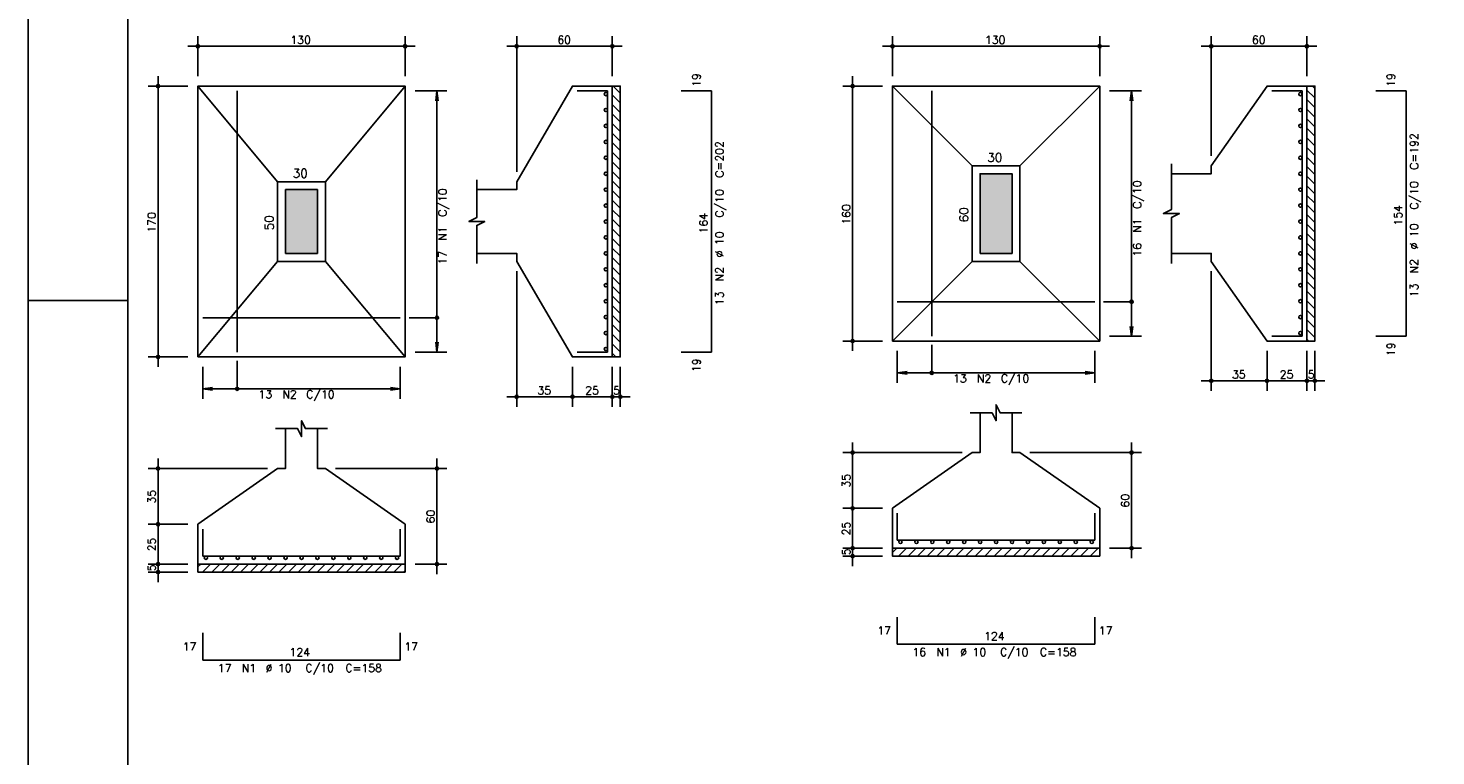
# Model space of a CAD drawing. Extents: x 0 to 84.1, y 0 to 59.4.
# Tile 2 of 7: x 0 to 35.3, y 18.3 to 36.5. Entities that reach past the tile are written whole.
import ezdxf

# ---------------------------------------------------------------- set-up
doc = ezdxf.new("R2010")
doc.units = 0
doc.header["$MEASUREMENT"] = 0
for name, color, linetype in [('1', 1, 'CONTINUOUS'), ('2', 2, 'CONTINUOUS'), ('3', 3, 'CONTINUOUS'), ('6', 6, 'CONTINUOUS'), ('9', 9, 'CONTINUOUS')]:
    doc.layers.add(name, color=color, linetype=linetype)
doc.styles.get("Standard").update_dxf_attribs({"font": 'ROMANS.SHX'})

msp = doc.modelspace()

# ---------------------------------------------------------------- linework, layer by layer
at = {"layer": '1', "linetype": 'Continuous'}
for p, q in [((14.683, 35.084), (14.86, 34.906)), ((32.091, 34.985), (32.291, 34.785)), ((32.233, 35.084), (32.291, 35.026)), ((14.66, 34.866), (14.86, 34.666)), ((14.66, 34.625), (14.86, 34.425)), ((32.091, 34.745), (32.291, 34.545)), ((14.66, 34.385), (14.86, 34.185)), ((32.091, 34.504), (32.291, 34.304)), ((14.66, 34.145), (14.86, 33.945)), ((32.091, 34.264), (32.291, 34.064)), ((32.091, 34.024), (32.291, 33.824)), ((14.66, 33.904), (14.86, 33.704)), ((14.66, 33.664), (14.86, 33.464)), ((32.091, 33.783), (32.291, 33.583)), ((14.66, 33.423), (14.86, 33.223)), ((32.091, 33.543), (32.291, 33.343)), ((32.091, 33.302), (32.291, 33.102)), ((14.66, 33.183), (14.86, 32.983)), ((14.66, 32.942), (14.86, 32.742)), ((32.091, 33.062), (32.291, 32.862)), ((14.66, 32.702), (14.86, 32.502)), ((32.091, 32.821), (32.291, 32.621)), ((32.091, 32.581), (32.291, 32.381)), ((14.66, 32.462), (14.86, 32.262)), ((14.66, 32.221), (14.86, 32.021)), ((32.091, 32.341), (32.291, 32.141)), ((14.66, 31.981), (14.86, 31.781)), ((32.091, 32.1), (32.291, 31.9)), ((32.091, 31.86), (32.291, 31.66)), ((14.66, 31.74), (14.86, 31.54)), ((14.66, 31.5), (14.86, 31.3)), ((32.091, 31.619), (32.291, 31.419)), ((14.66, 31.26), (14.86, 31.06)), ((32.091, 31.379), (32.291, 31.179)), ((32.091, 31.139), (32.291, 30.939)), ((14.66, 31.019), (14.86, 30.819)), ((14.66, 30.779), (14.86, 30.579)), ((32.091, 30.898), (32.291, 30.698)), ((14.66, 30.538), (14.86, 30.338)), ((32.091, 30.658), (32.291, 30.458)), ((32.091, 30.417), (32.291, 30.217)), ((14.66, 30.298), (14.86, 30.098)), ((14.66, 30.057), (14.86, 29.857)), ((32.091, 30.177), (32.291, 29.977)), ((14.66, 29.817), (14.86, 29.617)), ((32.091, 29.936), (32.291, 29.736)), ((32.091, 29.696), (32.291, 29.496)), ((14.66, 29.577), (14.86, 29.377)), ((14.66, 29.336), (14.86, 29.136)), ((32.091, 29.456), (32.291, 29.256)), ((14.66, 29.096), (14.86, 28.896)), ((32.091, 29.215), (32.291, 29.015)), ((32.091, 28.975), (32.291, 28.775)), ((14.66, 28.855), (14.86, 28.655)), ((32.091, 28.734), (32.142, 28.684)), ((14.66, 28.615), (14.86, 28.415)), ((14.66, 28.375), (14.751, 28.284)), ((21.691, 23.374), (21.801, 23.484)), ((21.841, 23.284), (22.041, 23.484)), ((22.082, 23.284), (22.282, 23.484)), ((22.322, 23.284), (22.522, 23.484)), ((22.562, 23.284), (22.762, 23.484)), ((22.803, 23.284), (23.003, 23.484)), ((23.043, 23.284), (23.243, 23.484)), ((23.284, 23.284), (23.484, 23.484)), ((23.524, 23.284), (23.724, 23.484)), ((23.764, 23.284), (23.964, 23.484)), ((24.005, 23.284), (24.205, 23.484)), ((24.245, 23.284), (24.445, 23.484)), ((24.486, 23.284), (24.686, 23.484)), ((24.726, 23.284), (24.926, 23.484)), ((24.967, 23.284), (25.167, 23.484)), ((25.207, 23.284), (25.407, 23.484)), ((25.447, 23.284), (25.647, 23.484)), ((25.688, 23.284), (25.888, 23.484)), ((25.928, 23.284), (26.128, 23.484)), ((26.169, 23.284), (26.369, 23.484)), ((26.409, 23.284), (26.609, 23.484)), ((26.649, 23.284), (26.849, 23.484)), ((4.26, 23.012), (4.331, 23.084)), ((4.372, 22.884), (4.572, 23.084)), ((4.612, 22.884), (4.812, 23.084)), ((4.852, 22.884), (5.052, 23.084)), ((5.093, 22.884), (5.293, 23.084)), ((5.333, 22.884), (5.533, 23.084)), ((5.574, 22.884), (5.774, 23.084)), ((5.814, 22.884), (6.014, 23.084)), ((6.054, 22.884), (6.254, 23.084)), ((6.295, 22.884), (6.495, 23.084)), ((6.535, 22.884), (6.735, 23.084)), ((6.776, 22.884), (6.976, 23.084)), ((7.016, 22.884), (7.216, 23.084)), ((7.257, 22.884), (7.457, 23.084)), ((7.497, 22.884), (7.697, 23.084)), ((7.737, 22.884), (7.937, 23.084)), ((7.978, 22.884), (8.178, 23.084)), ((8.218, 22.884), (8.418, 23.084)), ((8.459, 22.884), (8.659, 23.084)), ((8.699, 22.884), (8.899, 23.084)), ((8.939, 22.884), (9.139, 23.084)), ((9.18, 22.884), (9.38, 23.084)), ((26.89, 23.284), (26.891, 23.285)), ((9.42, 22.884), (9.46, 22.923))]:
    msp.add_line(p, q, dxfattribs=at)
for points in [[(14.66, 28.284), (14.66, 35.084), (14.86, 35.084), (14.86, 28.284), (14.66, 28.284)], [(32.091, 28.684), (32.091, 35.084), (32.291, 35.084), (32.291, 28.684), (32.091, 28.684)], [(21.691, 23.484), (26.891, 23.484), (26.891, 23.284), (21.691, 23.284), (21.691, 23.484)], [(4.26, 23.084), (9.46, 23.084), (9.46, 22.884), (4.26, 22.884), (4.26, 23.084)]]:
    msp.add_lwpolyline(points, dxfattribs=at)
at = {"layer": '2', "linetype": 'Continuous'}
for p, q in [((0, 59.4), (0, 0)), ((4.01, 36.084), (9.71, 36.084)), ((4.26, 35.334), (4.26, 36.334)), ((9.46, 35.334), (9.46, 36.334)), ((14.91, 36.084), (12.01, 36.084)), ((12.26, 32.934), (12.26, 36.334)), ((14.66, 35.334), (14.66, 36.334)), ((21.441, 36.084), (27.141, 36.084)), ((21.691, 35.334), (21.691, 36.334)), ((26.891, 35.334), (26.891, 36.334)), ((32.341, 36.084), (29.441, 36.084)), ((29.691, 33.334), (29.691, 36.334)), ((32.091, 35.334), (32.091, 36.334)), ((3.26, 28.034), (3.26, 35.334)), ((20.691, 28.434), (20.691, 35.334)), ((4.01, 35.084), (3.01, 35.084)), ((4.26, 35.084), (4.26, 35.084)), ((4.26, 35.084), (4.26, 35.084)), ((9.46, 35.084), (9.46, 35.084)), ((14.66, 35.084), (14.66, 35.084)), ((21.441, 35.084), (20.441, 35.084)), ((21.691, 35.084), (21.691, 35.084)), ((21.691, 35.084), (21.691, 35.084)), ((26.891, 35.084), (26.891, 35.084)), ((32.091, 35.084), (32.091, 35.084)), ((9.46, 34.964), (9.46, 34.964)), ((9.71, 34.964), (10.51, 34.964)), ((10.26, 34.964), (10.227, 34.716)), ((10.26, 28.404), (10.26, 34.964)), ((10.26, 34.964), (10.293, 34.716)), ((26.891, 34.964), (26.891, 34.964)), ((27.141, 34.964), (27.941, 34.964)), ((27.691, 34.964), (27.658, 34.716)), ((27.691, 28.804), (27.691, 34.964)), ((27.691, 34.964), (27.724, 34.716)), ((29.691, 33.084), (29.691, 33.084)), ((12.26, 32.684), (12.26, 32.684)), ((12.26, 30.684), (12.26, 30.684)), ((12.26, 30.434), (12.26, 27.034)), ((29.691, 30.684), (29.691, 30.684)), ((29.691, 30.434), (29.691, 27.434)), ((0, 29.7), (0.5, 29.7)), ((0.5, 29.7), (1.5, 29.7)), ((1.5, 29.7), (2.5, 29.7)), ((27.691, 28.804), (27.658, 29.051)), ((27.691, 28.804), (27.724, 29.051)), ((10.26, 28.404), (10.227, 28.651)), ((10.26, 28.404), (10.293, 28.651)), ((21.441, 28.684), (20.441, 28.684)), ((21.691, 28.684), (21.691, 28.684)), ((21.811, 28.684), (21.811, 28.684)), ((26.771, 28.684), (26.771, 28.684)), ((26.891, 28.804), (26.891, 28.804)), ((27.141, 28.804), (27.941, 28.804)), ((31.091, 28.684), (31.091, 28.684)), ((31.091, 28.684), (31.091, 28.684)), ((32.091, 28.684), (32.091, 28.684)), ((32.091, 28.684), (32.091, 28.684)), ((32.291, 28.684), (32.291, 28.684)), ((4.01, 28.284), (3.01, 28.284)), ((4.26, 28.284), (4.26, 28.284)), ((4.38, 28.284), (4.38, 28.284)), ((9.34, 28.284), (9.34, 28.284)), ((9.46, 28.404), (9.46, 28.404)), ((9.71, 28.404), (10.51, 28.404)), ((13.66, 28.284), (13.66, 28.284)), ((13.66, 28.284), (13.66, 28.284)), ((14.66, 28.284), (14.66, 28.284)), ((14.66, 28.284), (14.66, 28.284)), ((14.86, 28.284), (14.86, 28.284)), ((21.811, 28.434), (21.811, 27.634)), ((26.771, 28.434), (26.771, 27.634)), ((31.091, 28.434), (31.091, 27.434)), ((31.091, 28.434), (31.091, 27.434)), ((32.091, 28.434), (32.091, 27.434)), ((32.091, 28.434), (32.091, 27.434)), ((32.291, 28.434), (32.291, 27.434)), ((4.38, 28.034), (4.38, 27.234)), ((9.34, 28.034), (9.34, 27.234)), ((13.66, 28.034), (13.66, 27.034)), ((13.66, 28.034), (13.66, 27.034)), ((14.66, 28.034), (14.66, 27.034)), ((14.66, 28.034), (14.66, 27.034)), ((14.86, 28.034), (14.86, 27.034)), ((21.811, 27.884), (22.059, 27.916)), ((26.771, 27.884), (26.523, 27.916)), ((21.811, 27.884), (26.771, 27.884)), ((21.811, 27.884), (22.059, 27.851)), ((26.771, 27.884), (26.523, 27.851)), ((31.341, 27.684), (29.441, 27.684)), ((32.341, 27.684), (30.841, 27.684)), ((31.841, 27.684), (32.541, 27.684)), ((4.38, 27.484), (4.628, 27.516)), ((4.38, 27.484), (9.34, 27.484)), ((4.38, 27.484), (4.628, 27.451)), ((9.34, 27.484), (9.092, 27.516)), ((9.34, 27.484), (9.092, 27.451)), ((13.91, 27.284), (12.01, 27.284)), ((14.91, 27.284), (13.41, 27.284)), ((14.41, 27.284), (15.11, 27.284)), ((23.441, 25.884), (20.441, 25.884)), ((20.691, 24.234), (20.691, 26.134)), ((23.691, 25.884), (23.691, 25.884)), ((24.891, 25.884), (24.891, 25.884)), ((25.141, 25.884), (27.941, 25.884)), ((27.691, 23.234), (27.691, 26.134)), ((6.01, 25.484), (3.01, 25.484)), ((3.26, 23.834), (3.26, 25.734)), ((6.26, 25.484), (6.26, 25.484)), ((7.46, 25.484), (7.46, 25.484)), ((7.71, 25.484), (10.51, 25.484)), ((10.26, 22.834), (10.26, 25.734)), ((20.691, 23.234), (20.691, 24.734)), ((21.441, 24.484), (20.441, 24.484)), ((21.441, 24.484), (20.441, 24.484)), ((21.691, 24.484), (21.691, 24.484)), ((21.691, 24.484), (21.691, 24.484)), ((4.01, 24.084), (3.01, 24.084)), ((4.01, 24.084), (3.01, 24.084)), ((3.26, 22.834), (3.26, 24.334)), ((4.26, 24.084), (4.26, 24.084)), ((4.26, 24.084), (4.26, 24.084)), ((20.691, 23.034), (20.691, 23.734)), ((3.26, 22.634), (3.26, 23.334)), ((21.441, 23.484), (20.441, 23.484)), ((21.441, 23.484), (20.441, 23.484)), ((21.691, 23.484), (21.691, 23.484)), ((21.691, 23.484), (21.691, 23.484)), ((26.891, 23.484), (26.891, 23.484)), ((27.141, 23.484), (27.941, 23.484)), ((4.01, 23.084), (3.01, 23.084)), ((4.01, 23.084), (3.01, 23.084)), ((4.26, 23.084), (4.26, 23.084)), ((4.26, 23.084), (4.26, 23.084)), ((9.46, 23.084), (9.46, 23.084)), ((9.71, 23.084), (10.51, 23.084)), ((21.441, 23.284), (20.441, 23.284)), ((21.691, 23.284), (21.691, 23.284)), ((4.01, 22.884), (3.01, 22.884)), ((4.26, 22.884), (4.26, 22.884))]:
    msp.add_line(p, q, dxfattribs=at)
for points in [[(83.1, 1), (2.5, 1), (2.5, 58.4), (83.1, 58.4), (83.1, 1)], [(4.26, 28.284), (9.46, 28.284), (9.46, 35.084), (4.26, 35.084), (4.26, 28.284)], [(6.26, 32.684), (4.26, 35.084)], [(7.46, 32.684), (9.46, 35.084)], [(11.26, 30.884), (12.26, 30.884), (12.26, 30.684), (13.66, 28.284), (14.66, 28.284), (14.66, 35.084), (13.66, 35.084), (12.26, 32.684), (12.26, 32.484), (11.26, 32.484)], [(21.691, 28.684), (26.891, 28.684), (26.891, 35.084), (21.691, 35.084), (21.691, 28.684)], [(23.691, 33.084), (21.691, 35.084)], [(24.891, 33.084), (26.891, 35.084)], [(28.691, 30.884), (29.691, 30.884), (29.691, 30.684), (31.091, 28.684), (32.091, 28.684), (32.091, 35.084), (31.091, 35.084), (29.691, 33.084), (29.691, 32.884), (28.691, 32.884)], [(23.691, 30.684), (24.891, 30.684), (24.891, 33.084), (23.691, 33.084), (23.691, 30.684)], [(23.891, 30.884), (24.691, 30.884), (24.691, 32.884), (23.891, 32.884), (23.891, 30.884)], [(28.691, 30.634), (28.691, 31.784), (28.891, 31.884), (28.491, 31.884), (28.691, 31.984), (28.691, 33.134)], [(6.26, 30.684), (7.46, 30.684), (7.46, 32.684), (6.26, 32.684), (6.26, 30.684)], [(11.26, 30.634), (11.26, 31.584), (11.46, 31.684), (11.06, 31.684), (11.26, 31.784), (11.26, 32.734)], [(6.46, 30.884), (7.26, 30.884), (7.26, 32.484), (6.46, 32.484), (6.46, 30.884)], [(6.26, 30.684), (4.26, 28.284)], [(7.46, 30.684), (9.46, 28.284)], [(23.691, 30.684), (21.691, 28.684)], [(24.891, 30.684), (26.891, 28.684)], [(27.691, 29.669), (26.991, 29.669)], [(10.26, 29.269), (9.56, 29.269)], [(22.676, 27.884), (22.676, 28.584)], [(5.245, 27.484), (5.245, 28.184)], [(23.891, 26.884), (23.891, 25.884), (23.691, 25.884), (21.691, 24.484), (21.691, 23.484), (26.891, 23.484), (26.891, 24.484), (24.891, 25.884), (24.691, 25.884), (24.691, 26.884)], [(23.641, 26.884), (24.191, 26.884), (24.291, 26.684), (24.291, 27.084), (24.391, 26.884), (24.941, 26.884)], [(6.21, 26.484), (6.76, 26.484), (6.86, 26.284), (6.86, 26.684), (6.96, 26.484), (7.51, 26.484)], [(6.46, 26.484), (6.46, 25.484), (6.26, 25.484), (4.26, 24.084), (4.26, 23.084), (9.46, 23.084), (9.46, 24.084), (7.46, 25.484), (7.26, 25.484), (7.26, 26.484)]]:
    msp.add_lwpolyline(points, dxfattribs=at)
for centre, radius in [((4.26, 36.084), 0.04), ((4.26, 36.084), 0.02), ((9.46, 36.084), 0.04), ((9.46, 36.084), 0.02), ((12.26, 36.084), 0.04), ((12.26, 36.084), 0.02), ((14.66, 36.084), 0.04), ((14.66, 36.084), 0.02), ((21.691, 36.084), 0.04), ((21.691, 36.084), 0.02), ((26.891, 36.084), 0.04), ((26.891, 36.084), 0.02), ((29.691, 36.084), 0.04), ((29.691, 36.084), 0.02), ((32.091, 36.084), 0.04), ((32.091, 36.084), 0.02), ((3.26, 35.084), 0.04), ((3.26, 35.084), 0.02), ((20.691, 35.084), 0.04), ((20.691, 35.084), 0.02), ((27.691, 29.669), 0.04), ((10.26, 29.269), 0.04), ((20.691, 28.684), 0.04), ((20.691, 28.684), 0.02), ((3.26, 28.284), 0.04), ((3.26, 28.284), 0.02), ((22.676, 27.884), 0.04), ((29.691, 27.684), 0.04), ((29.691, 27.684), 0.02), ((31.091, 27.684), 0.04), ((31.091, 27.684), 0.04), ((31.091, 27.684), 0.02), ((31.091, 27.684), 0.02), ((32.091, 27.684), 0.04), ((32.091, 27.684), 0.04), ((32.091, 27.684), 0.02), ((32.091, 27.684), 0.02), ((32.291, 27.684), 0.04), ((32.291, 27.684), 0.02), ((5.245, 27.484), 0.04), ((12.26, 27.284), 0.04), ((12.26, 27.284), 0.02), ((13.66, 27.284), 0.04), ((13.66, 27.284), 0.04), ((13.66, 27.284), 0.02), ((13.66, 27.284), 0.02), ((14.66, 27.284), 0.04), ((14.66, 27.284), 0.04), ((14.66, 27.284), 0.02), ((14.66, 27.284), 0.02), ((14.86, 27.284), 0.04), ((14.86, 27.284), 0.02), ((20.691, 25.884), 0.04), ((20.691, 25.884), 0.02), ((27.691, 25.884), 0.04), ((27.691, 25.884), 0.02), ((3.26, 25.484), 0.04), ((3.26, 25.484), 0.02), ((10.26, 25.484), 0.04), ((10.26, 25.484), 0.02), ((20.691, 24.484), 0.04), ((20.691, 24.484), 0.04), ((20.691, 24.484), 0.02), ((20.691, 24.484), 0.02), ((3.26, 24.084), 0.04), ((3.26, 24.084), 0.04), ((3.26, 24.084), 0.02), ((3.26, 24.084), 0.02), ((20.691, 23.484), 0.04), ((20.691, 23.484), 0.04), ((20.691, 23.284), 0.04), ((20.691, 23.484), 0.02), ((20.691, 23.484), 0.02), ((27.691, 23.484), 0.04), ((27.691, 23.484), 0.02), ((3.26, 23.084), 0.04), ((3.26, 23.084), 0.04), ((3.26, 23.084), 0.02), ((3.26, 23.084), 0.02), ((10.26, 23.084), 0.04), ((10.26, 23.084), 0.02), ((20.691, 23.284), 0.02), ((3.26, 22.884), 0.04), ((3.26, 22.884), 0.02)]:
    msp.add_circle(centre, radius, dxfattribs=at)
at = {"layer": '3', "linetype": 'Continuous'}
for centre in [(14.499, 34.884), (31.93, 34.884), (14.499, 34.484), (31.93, 34.484), (14.499, 34.084), (31.93, 34.084), (14.499, 33.684), (31.93, 33.684), (14.499, 33.284), (31.93, 33.284), (14.499, 32.884), (31.93, 32.884), (14.499, 32.484), (31.93, 32.484), (14.499, 32.084), (31.93, 32.084), (14.499, 31.684), (31.93, 31.684), (14.499, 31.284), (31.93, 31.284), (14.499, 30.884), (31.93, 30.884), (14.499, 30.484), (31.93, 30.484), (14.499, 30.084), (31.93, 30.084), (14.499, 29.684), (31.93, 29.684), (14.499, 29.284), (31.93, 29.284), (14.499, 28.884), (31.93, 28.884), (14.499, 28.484), (21.891, 23.642), (22.291, 23.642), (22.691, 23.642), (23.091, 23.642), (23.491, 23.642), (23.891, 23.642), (24.291, 23.642), (24.691, 23.642), (25.091, 23.642), (25.491, 23.642), (25.891, 23.642), (26.291, 23.642), (26.691, 23.642), (4.46, 23.242), (4.86, 23.242), (5.26, 23.242), (5.66, 23.242), (6.06, 23.242), (6.46, 23.242), (6.86, 23.242), (7.26, 23.242), (7.66, 23.242), (8.06, 23.242), (8.46, 23.242), (8.86, 23.242), (9.26, 23.242)]:
    msp.add_circle(centre, 0.0413, dxfattribs=at)
at = {"layer": '6', "linetype": 'Continuous'}
for p, q in [((5.245, 28.404), (5.245, 34.964)), ((14.54, 34.964), (13.78, 34.964)), ((14.54, 28.404), (14.54, 34.964)), ((17.15, 34.964), (16.39, 34.964)), ((17.15, 28.404), (17.15, 34.964)), ((22.676, 28.804), (22.676, 34.964)), ((31.971, 34.964), (31.211, 34.964)), ((31.971, 28.804), (31.971, 34.964)), ((34.581, 34.964), (33.821, 34.964)), ((34.581, 28.804), (34.581, 34.964)), ((21.811, 29.669), (26.771, 29.669)), ((4.38, 29.269), (9.34, 29.269)), ((31.211, 28.804), (31.971, 28.804)), ((33.821, 28.804), (34.581, 28.804)), ((13.78, 28.404), (14.54, 28.404)), ((16.39, 28.404), (17.15, 28.404)), ((21.811, 24.364), (21.811, 23.684)), ((26.771, 23.684), (26.771, 24.364)), ((4.38, 23.964), (4.38, 23.284)), ((9.34, 23.284), (9.34, 23.964)), ((21.811, 23.684), (26.771, 23.684)), ((4.38, 23.284), (9.34, 23.284)), ((21.811, 21.754), (21.811, 21.074)), ((26.771, 21.074), (26.771, 21.754)), ((4.38, 21.354), (4.38, 20.674)), ((9.34, 20.674), (9.34, 21.354)), ((21.811, 21.074), (26.771, 21.074)), ((4.38, 20.674), (9.34, 20.674))]:
    msp.add_line(p, q, dxfattribs=at)
at = {"layer": '9', "linetype": 'Continuous'}
for points in [[(23.891, 30.884), (24.691, 30.884), (24.691, 32.884)], [(23.891, 30.884), (24.691, 32.884), (23.891, 32.884)], [(23.891, 30.884), (23.891, 32.884), (23.891, 30.884)], [(6.46, 30.884), (7.26, 30.884), (7.26, 32.484)], [(6.46, 30.884), (7.26, 32.484), (6.46, 32.484)], [(6.46, 30.884), (6.46, 32.484), (6.46, 30.884)]]:
    msp.add_solid(points, dxfattribs=at)

# ---------------------------------------------------------------- texts
at = {"layer": '2', "linetype": 'Continuous'}
for s, height, p in [('130', 0.2, (6.58, 36.144)), ('60', 0.2, (13.28, 36.144)), ('130', 0.2, (24.011, 36.144)), ('60', 0.2, (30.711, 36.144)), ('30', 0.22, (24.071, 33.184)), ('30', 0.22, (6.64, 32.784)), ('35', 0.2, (30.211, 27.744)), ('25', 0.2, (31.411, 27.744)), ('5', 0.2, (32.111, 27.744)), ('13', 0.2, (23.211, 27.644)), ('N2', 0.2, (23.811, 27.644)), ('C/10', 0.2, (24.411, 27.644)), ('13', 0.2, (5.78, 27.244)), ('N2', 0.2, (6.38, 27.244)), ('C/10', 0.2, (6.98, 27.244)), ('35', 0.2, (12.78, 27.344)), ('25', 0.2, (13.98, 27.344)), ('5', 0.2, (14.68, 27.344)), ('17', 0.2, (21.311, 21.314)), ('124', 0.2, (23.991, 21.174)), ('17', 0.2, (26.871, 21.314)), ('17', 0.2, (3.88, 20.914)), ('124', 0.2, (6.56, 20.774)), ('17', 0.2, (9.44, 20.914)), ('16', 0.2, (22.191, 20.774)), ('N1', 0.2, (22.791, 20.774)), ('%%c 10', 0.2, (23.391, 20.774)), ('C/10', 0.2, (24.391, 20.774)), ('C=158', 0.2, (25.391, 20.774)), ('17', 0.2, (4.76, 20.374)), ('N1', 0.2, (5.36, 20.374)), ('%%c 10', 0.2, (5.96, 20.374)), ('C/10', 0.2, (6.96, 20.374)), ('C=158', 0.2, (7.96, 20.374))]:
    msp.add_text(s, height=height, dxfattribs=at).set_placement(p)
for s, height, p in [('19', 0.2, (16.87, 35.064)), ('19', 0.2, (34.301, 35.064)), ('C=192', 0.2, (34.881, 32.984)), ('C=202', 0.2, (17.45, 32.784)), ('C/10', 0.2, (27.931, 32.004)), ('C/10', 0.2, (34.881, 31.984)), ('C/10', 0.2, (10.5, 31.804)), ('C/10', 0.2, (17.45, 31.784)), ('170', 0.2, (3.2, 31.404)), ('164', 0.2, (17.05, 31.384)), ('160', 0.2, (20.631, 31.604)), ('60', 0.22, (23.591, 31.664)), ('154', 0.2, (34.481, 31.584)), ('50', 0.22, (6.16, 31.464)), ('N1', 0.2, (10.5, 31.204)), ('N1', 0.2, (27.931, 31.404)), ('%%c 10', 0.2, (34.881, 30.984)), ('%%c 10', 0.2, (17.45, 30.784)), ('16', 0.2, (27.931, 30.804)), ('17', 0.2, (10.5, 30.604)), ('N2', 0.2, (17.45, 30.184)), ('N2', 0.2, (34.881, 30.384)), ('13', 0.2, (34.881, 29.784)), ('13', 0.2, (17.45, 29.584)), ('19', 0.2, (34.301, 28.304)), ('19', 0.2, (16.87, 27.904)), ('35', 0.2, (20.631, 25.004)), ('35', 0.2, (3.2, 24.604)), ('60', 0.2, (27.631, 24.504)), ('60', 0.2, (10.2, 24.104)), ('25', 0.2, (20.631, 23.804)), ('25', 0.2, (3.2, 23.404)), ('5', 0.2, (20.631, 23.304)), ('5', 0.2, (3.2, 22.904))]:
    msp.add_text(s, height=height, rotation=90, dxfattribs=at).set_placement(p)

doc.saveas('drawing.dxf')
